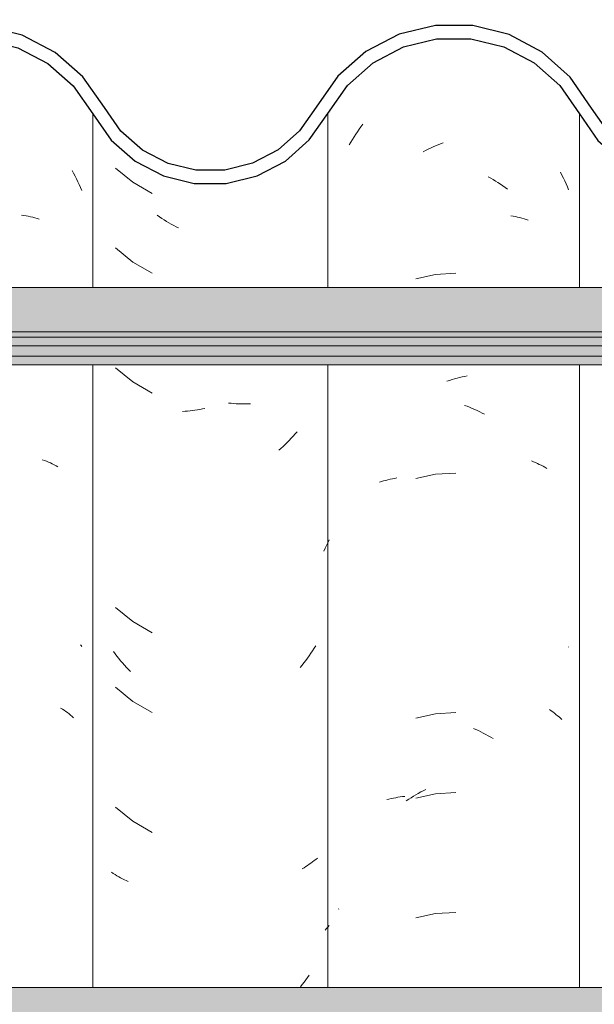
# Model space of a CAD drawing. Header units: metres. Extents: x -28.2 to 13.6, y -1.6 to 5.9.
# Tile 129 of 159: x 4.302 to 4.519, y 3.537 to 3.908. Entities that reach past the tile are written whole.
import ezdxf

# ---------------------------------------------------------------- set-up
doc = ezdxf.new("R2010")
doc.units = ezdxf.units.M
doc.layers.add('A-GLAZ-CWMG', color=7, linetype='Continuous', lineweight=5)
doc.layers.add('A-ROOF', color=7, linetype='Continuous', lineweight=5)

# ---------------------------------------------------------------- blocks, each defined once
blk = doc.blocks.new('FP_240-CASA 2')
at = {"layer": 'A-GLAZ-CWMG', "color": 9, "true_color": 0xc0c0c0}
for p, q in [((-17.63169, 3.86713), (-17.63102, 3.86808)), ((-17.63102, 3.86808), (-17.63034, 3.86901)), ((-17.63361, 3.86422), (-17.63298, 3.8652)), ((-17.63298, 3.8652), (-17.63234, 3.86617)), ((-17.63234, 3.86617), (-17.63169, 3.86713)), ((-17.63541, 3.8612), (-17.63482, 3.86221)), ((-17.63482, 3.86221), (-17.63422, 3.86322)), ((-17.63422, 3.86322), (-17.63361, 3.86422)), ((-17.6038, 3.86045), (-17.60285, 3.86086)), ((-17.60285, 3.86086), (-17.6019, 3.86125)), ((-17.6019, 3.86125), (-17.60095, 3.86162)), ((-17.60095, 3.86162), (-17.6, 3.86197)), ((-17.60755, 3.85863), (-17.60662, 3.85911)), ((-17.60662, 3.85911), (-17.60568, 3.85958)), ((-17.60568, 3.85958), (-17.60474, 3.86002)), ((-17.60474, 3.86002), (-17.6038, 3.86045)), ((-17.55573, 3.85086), (-17.55517, 3.84979)), ((-17.55517, 3.84979), (-17.55463, 3.84871)), ((-17.58296, 3.84921), (-17.58204, 3.84868)), ((-17.58204, 3.84868), (-17.58112, 3.84814)), ((-17.58112, 3.84814), (-17.58021, 3.84757)), ((-17.58021, 3.84757), (-17.57931, 3.84699)), ((-17.57931, 3.84699), (-17.57841, 3.84639)), ((-17.57841, 3.84639), (-17.57752, 3.84578)), ((-17.57752, 3.84578), (-17.57664, 3.84514)), ((-17.55463, 3.84871), (-17.55411, 3.84761)), ((-17.55411, 3.84761), (-17.5536, 3.84651)), ((-17.5536, 3.84651), (-17.55311, 3.84539)), ((-17.57664, 3.84514), (-17.57577, 3.84449)), ((-17.55311, 3.84539), (-17.55264, 3.84427)), ((-17.57446, 3.83447), (-17.5736, 3.83431)), ((-17.5736, 3.83431), (-17.57275, 3.83414)), ((-17.57275, 3.83414), (-17.57191, 3.83396)), ((-17.57191, 3.83396), (-17.57108, 3.83376)), ((-17.57108, 3.83376), (-17.57026, 3.83354)), ((-17.57026, 3.83354), (-17.56945, 3.8333)), ((-17.56945, 3.8333), (-17.56865, 3.83306)), ((-17.56865, 3.83306), (-17.56786, 3.83279)), ((-17.60286, 3.81228), (-17.61033, 3.81066)), ((-17.59523, 3.81274), (-17.60286, 3.81228)), ((-17.59856, 3.77205), (-17.5976, 3.77235)), ((-17.5976, 3.77235), (-17.59664, 3.77264)), ((-17.59664, 3.77264), (-17.59569, 3.77292)), ((-17.59569, 3.77292), (-17.59473, 3.77317)), ((-17.59473, 3.77317), (-17.59377, 3.7734)), ((-17.59377, 3.7734), (-17.59282, 3.77362)), ((-17.59282, 3.77362), (-17.59187, 3.77382)), ((-17.59187, 3.77382), (-17.59091, 3.774)), ((-17.5919, 3.76292), (-17.59095, 3.76256)), ((-17.59095, 3.76256), (-17.59, 3.76219)), ((-17.59, 3.76219), (-17.58905, 3.76179)), ((-17.58905, 3.76179), (-17.5881, 3.76138)), ((-17.5881, 3.76138), (-17.58716, 3.76095)), ((-17.58716, 3.76095), (-17.58622, 3.7605)), ((-17.58622, 3.7605), (-17.58529, 3.76003)), ((-17.58529, 3.76003), (-17.58436, 3.75955)), ((-17.56669, 3.74194), (-17.56593, 3.74164)), ((-17.56593, 3.74164), (-17.56517, 3.74132)), ((-17.56517, 3.74132), (-17.56443, 3.74099)), ((-17.56443, 3.74099), (-17.56371, 3.74064)), ((-17.56371, 3.74064), (-17.56299, 3.74029)), ((-17.56299, 3.74029), (-17.56229, 3.73991)), ((-17.56229, 3.73991), (-17.5616, 3.73953)), ((-17.5616, 3.73953), (-17.56092, 3.73913)), ((-17.62328, 3.73413), (-17.62248, 3.73438)), ((-17.62248, 3.73438), (-17.62167, 3.73461)), ((-17.62167, 3.73461), (-17.62084, 3.73482)), ((-17.62084, 3.73482), (-17.62001, 3.73502)), ((-17.62001, 3.73502), (-17.61917, 3.7352)), ((-17.61917, 3.7352), (-17.61832, 3.73537)), ((-17.61832, 3.73537), (-17.61746, 3.73552)), ((-17.60286, 3.73692), (-17.61033, 3.7353)), ((-17.59523, 3.73738), (-17.60286, 3.73692)), ((-17.62407, 3.73387), (-17.62328, 3.73413)), ((-17.55269, 3.67176), (-17.55264, 3.6717)), ((-17.60286, 3.64649), (-17.61033, 3.64487)), ((-17.59523, 3.64695), (-17.60286, 3.64649)), ((-17.55992, 3.64808), (-17.55927, 3.64765)), ((-17.55927, 3.64765), (-17.55864, 3.64721)), ((-17.55864, 3.64721), (-17.55803, 3.64675)), ((-17.55803, 3.64675), (-17.55742, 3.64628)), ((-17.55742, 3.64628), (-17.55684, 3.64581)), ((-17.55684, 3.64581), (-17.55626, 3.64532)), ((-17.55626, 3.64532), (-17.55571, 3.64482)), ((-17.55571, 3.64482), (-17.55516, 3.64431)), ((-17.5886, 3.64103), (-17.58765, 3.6406)), ((-17.58765, 3.6406), (-17.58671, 3.64017)), ((-17.58671, 3.64017), (-17.58577, 3.63971)), ((-17.58577, 3.63971), (-17.58484, 3.63923)), ((-17.58484, 3.63923), (-17.58391, 3.63874)), ((-17.58391, 3.63874), (-17.58298, 3.63823)), ((-17.58298, 3.63823), (-17.58206, 3.6377)), ((-17.58206, 3.6377), (-17.58115, 3.63715)), ((-17.6153, 3.61525), (-17.61442, 3.61534)), ((-17.61211, 3.61484), (-17.6112, 3.61541)), ((-17.6112, 3.61541), (-17.61028, 3.61596)), ((-17.60286, 3.61635), (-17.61033, 3.61473)), ((-17.61028, 3.61596), (-17.60937, 3.6165)), ((-17.60937, 3.6165), (-17.60844, 3.61701)), ((-17.60844, 3.61701), (-17.60751, 3.61751)), ((-17.60751, 3.61751), (-17.60658, 3.61799)), ((-17.59523, 3.61681), (-17.60286, 3.61635)), ((-17.62127, 3.61414), (-17.62044, 3.61435)), ((-17.62044, 3.61435), (-17.61961, 3.61454)), ((-17.61961, 3.61454), (-17.61876, 3.61471)), ((-17.61876, 3.61471), (-17.61791, 3.61487)), ((-17.61791, 3.61487), (-17.61705, 3.61501)), ((-17.61705, 3.61501), (-17.61618, 3.61514)), ((-17.61618, 3.61514), (-17.6153, 3.61525)), ((-17.6139, 3.61366), (-17.61301, 3.61426)), ((-17.61301, 3.61426), (-17.61211, 3.61484)), ((-17.63944, 3.57275), (-17.63932, 3.5729)), ((-17.60286, 3.57113), (-17.61033, 3.56951)), ((-17.59523, 3.57159), (-17.60286, 3.57113))]:
    blk.add_line(p, q, dxfattribs=at)
blk = doc.blocks.new('FP_241-CASA 2')
at = {"layer": 'A-GLAZ-CWMG', "color": 9, "true_color": 0xc0c0c0}
for p, q in [((-17.72366, 3.85245), (-17.71715, 3.8471)), ((-17.71715, 3.8471), (-17.70983, 3.84289)), ((-17.70704, 3.83404), (-17.70791, 3.83463)), ((-17.70617, 3.83346), (-17.70704, 3.83404)), ((-17.70528, 3.83289), (-17.70617, 3.83346)), ((-17.70439, 3.83235), (-17.70528, 3.83289)), ((-17.7035, 3.83181), (-17.70439, 3.83235)), ((-17.7026, 3.8313), (-17.7035, 3.83181)), ((-17.70169, 3.8308), (-17.7026, 3.8313)), ((-17.70079, 3.83032), (-17.70169, 3.8308)), ((-17.69987, 3.82985), (-17.70079, 3.83032)), ((-17.72366, 3.82231), (-17.71715, 3.81696)), ((-17.71715, 3.81696), (-17.70983, 3.81275)), ((-17.72366, 3.7771), (-17.71715, 3.77175)), ((-17.71715, 3.77175), (-17.70983, 3.76753)), ((-17.69739, 3.76067), (-17.69831, 3.76061)), ((-17.69646, 3.76074), (-17.69739, 3.76067)), ((-17.69553, 3.76084), (-17.69646, 3.76074)), ((-17.6946, 3.76094), (-17.69553, 3.76084)), ((-17.69366, 3.76107), (-17.6946, 3.76094)), ((-17.69272, 3.76121), (-17.69366, 3.76107)), ((-17.69178, 3.76137), (-17.69272, 3.76121)), ((-17.69084, 3.76155), (-17.69178, 3.76137)), ((-17.6899, 3.76175), (-17.69084, 3.76155)), ((-17.68001, 3.76369), (-17.68095, 3.7638)), ((-17.67909, 3.76361), (-17.68001, 3.76369)), ((-17.67816, 3.76354), (-17.67909, 3.76361)), ((-17.67724, 3.76348), (-17.67816, 3.76354)), ((-17.67632, 3.76345), (-17.67724, 3.76348)), ((-17.6754, 3.76343), (-17.67632, 3.76345)), ((-17.67449, 3.76343), (-17.6754, 3.76343)), ((-17.67358, 3.76344), (-17.67449, 3.76343)), ((-17.67268, 3.76347), (-17.67358, 3.76344)), ((-17.65512, 3.75294), (-17.65584, 3.75211)), ((-17.65809, 3.7497), (-17.65886, 3.74892)), ((-17.65733, 3.75049), (-17.65809, 3.7497)), ((-17.65658, 3.75129), (-17.65733, 3.75049)), ((-17.65584, 3.75211), (-17.65658, 3.75129)), ((-17.66122, 3.74667), (-17.66203, 3.74595)), ((-17.66043, 3.74741), (-17.66122, 3.74667)), ((-17.65964, 3.74816), (-17.66043, 3.74741)), ((-17.65886, 3.74892), (-17.65964, 3.74816)), ((-17.64306, 3.71217), (-17.64352, 3.7111)), ((-17.6445, 3.70898), (-17.64501, 3.70793)), ((-17.644, 3.71003), (-17.6445, 3.70898)), ((-17.64352, 3.7111), (-17.644, 3.71003)), ((-17.72366, 3.68667), (-17.71715, 3.68132)), ((-17.71715, 3.68132), (-17.70983, 3.6771)), ((-17.64868, 3.67124), (-17.64929, 3.67029)), ((-17.64809, 3.6722), (-17.64868, 3.67124)), ((-17.72377, 3.66919), (-17.72444, 3.67009)), ((-17.7231, 3.6683), (-17.72377, 3.66919)), ((-17.72241, 3.66742), (-17.7231, 3.6683)), ((-17.72171, 3.66656), (-17.72241, 3.66742)), ((-17.6512, 3.6675), (-17.65186, 3.6666)), ((-17.65055, 3.66842), (-17.6512, 3.6675)), ((-17.64991, 3.66935), (-17.65055, 3.66842)), ((-17.64929, 3.67029), (-17.64991, 3.66935)), ((-17.721, 3.66571), (-17.72171, 3.66656)), ((-17.72028, 3.66487), (-17.721, 3.66571)), ((-17.71954, 3.66405), (-17.72028, 3.66487)), ((-17.7188, 3.66324), (-17.71954, 3.66405)), ((-17.65321, 3.66483), (-17.65391, 3.66396)), ((-17.65253, 3.66571), (-17.65321, 3.66483)), ((-17.65186, 3.6666), (-17.65253, 3.66571)), ((-17.71804, 3.66244), (-17.7188, 3.66324)), ((-17.72366, 3.65653), (-17.71715, 3.65117)), ((-17.71715, 3.65117), (-17.70983, 3.64696)), ((-17.72366, 3.61131), (-17.71715, 3.60596)), ((-17.71715, 3.60596), (-17.70983, 3.60175)), ((-17.65052, 3.58973), (-17.65116, 3.58929)), ((-17.64988, 3.59018), (-17.65052, 3.58973)), ((-17.64926, 3.59064), (-17.64988, 3.59018)), ((-17.64866, 3.59112), (-17.64926, 3.59064)), ((-17.64806, 3.5916), (-17.64866, 3.59112)), ((-17.64748, 3.59209), (-17.64806, 3.5916)), ((-17.72447, 3.58626), (-17.72512, 3.5867)), ((-17.72381, 3.58584), (-17.72447, 3.58626)), ((-17.72313, 3.58543), (-17.72381, 3.58584)), ((-17.65249, 3.58845), (-17.65318, 3.58805)), ((-17.65182, 3.58887), (-17.65249, 3.58845)), ((-17.65116, 3.58929), (-17.65182, 3.58887)), ((-17.72244, 3.58503), (-17.72313, 3.58543)), ((-17.72174, 3.58465), (-17.72244, 3.58503)), ((-17.72103, 3.58427), (-17.72174, 3.58465)), ((-17.72031, 3.58392), (-17.72103, 3.58427)), ((-17.71958, 3.58357), (-17.72031, 3.58392)), ((-17.71883, 3.58324), (-17.71958, 3.58357)), ((-17.64399, 3.56548), (-17.64448, 3.56491)), ((-17.64352, 3.56605), (-17.64399, 3.56548)), ((-17.64306, 3.56663), (-17.64352, 3.56605)), ((-17.65247, 3.54521), (-17.65315, 3.54433)), ((-17.6518, 3.5461), (-17.65247, 3.54521)), ((-17.65114, 3.54701), (-17.6518, 3.5461)), ((-17.6505, 3.54792), (-17.65114, 3.54701)), ((-17.65315, 3.54433), (-17.65385, 3.54346))]:
    blk.add_line(p, q, dxfattribs=at)
blk = doc.blocks.new('FP_242-CASA 2')
at = {"layer": 'A-GLAZ-CWMG', "color": 9, "true_color": 0xc0c0c0}
for p, q in [((-17.74004, 3.85159), (-17.73946, 3.85054)), ((-17.73946, 3.85054), (-17.73891, 3.84947)), ((-17.73891, 3.84947), (-17.73837, 3.8484)), ((-17.73837, 3.8484), (-17.73785, 3.84731)), ((-17.73785, 3.84731), (-17.73734, 3.84621)), ((-17.73734, 3.84621), (-17.73685, 3.84511)), ((-17.73685, 3.84511), (-17.73638, 3.84399)), ((-17.75914, 3.83472), (-17.75828, 3.83459)), ((-17.75828, 3.83459), (-17.75742, 3.83444)), ((-17.75742, 3.83444), (-17.75657, 3.83427)), ((-17.75657, 3.83427), (-17.75573, 3.83409)), ((-17.75573, 3.83409), (-17.75489, 3.8339)), ((-17.75489, 3.8339), (-17.75407, 3.83369)), ((-17.75407, 3.83369), (-17.75326, 3.83346)), ((-17.75326, 3.83346), (-17.75245, 3.83321)), ((-17.75126, 3.74239), (-17.75048, 3.74211)), ((-17.75048, 3.74211), (-17.74972, 3.74181)), ((-17.74972, 3.74181), (-17.74896, 3.7415)), ((-17.74896, 3.7415), (-17.74822, 3.74117)), ((-17.74822, 3.74117), (-17.74749, 3.74083)), ((-17.74749, 3.74083), (-17.74677, 3.74048)), ((-17.74677, 3.74048), (-17.74606, 3.74011)), ((-17.74606, 3.74011), (-17.74537, 3.73973)), ((-17.73689, 3.67256), (-17.73663, 3.67225)), ((-17.73663, 3.67225), (-17.73638, 3.67195)), ((-17.74435, 3.6487), (-17.74368, 3.64829)), ((-17.74368, 3.64829), (-17.74304, 3.64786)), ((-17.74304, 3.64786), (-17.7424, 3.64742)), ((-17.7424, 3.64742), (-17.74178, 3.64697)), ((-17.74178, 3.64697), (-17.74118, 3.64651)), ((-17.74118, 3.64651), (-17.74059, 3.64603)), ((-17.74059, 3.64603), (-17.74001, 3.64555)), ((-17.74001, 3.64555), (-17.73945, 3.64505))]:
    blk.add_line(p, q, dxfattribs=at)
blk = doc.blocks.new('Rectangular Mullion - Telha Fibrocimento - Ondulada-V239-CASA 2')
at = {"layer": 'A-GLAZ-CWMG', "true_color": 0x808080}
h = blk.add_hatch(dxfattribs=at)
h.set_pattern_fill('FP_4', color=8, style=0, pattern_type=2)
h.set_pattern_definition([(50, (-14.575, 2.812), (0.364365, -0.031877), [0.0381, -0.4191]), (355, (-14.575, 2.812), (-0.070485, 0.382117), [0.03048, -0.33528]), (100.451, (-14.545, 2.81), (0.293886, 0.35023), [0.03238, -0.35618]), (46.184, (-14.575, 2.914), (0.54216, -0.084084), [0.05715, -0.62865]), (96.636, (-14.53, 2.907), (0.474805, 0.494854), [0.04857, -0.53427]), (351.184, (-14.575, 2.914), (0.47481, 0.49485), [0.04572, -0.50292]), (21, (-14.524, 2.888), (0.303226, -0.204528), [0.0381, -0.4191]), (326, (-14.524, 2.888), (0.123607, 0.36838), [0.03048, -0.33528]), (71.451, (-14.499, 2.871), (0.426833, 0.16384), [0.03238, -0.35618]), (37.5, (-14.575, 2.812), (0.0061807, 0.169108), [0.01676, -0.31445, 0.01676, -0.3236, -0.33655]), (37.5, (-14.575, 2.812), (0.0061807, 0.169108), [-0.67158, 0.01676, -0.31979]), (7.5, (-14.575, 2.812), (0.133641, 0.200358), [0.01676, -0.17729, 0.01676, -0.30683, -0.12827]), (7.5, (-14.575, 2.812), (0.133641, 0.200358), [-0.51765, 0.01676, -0.11151]), (327.5, (-14.688, 2.812), (0.2711816, -0.0114606), [0.01676, -0.11024, 0.01676, -0.37948, -0.52578]), (327.5, (-14.688, 2.812), (0.2711816, -0.0114606), [-0.52324, 0.01676, -0.50902]), (317.5, (-14.739, 2.812), (0.296258, 0.05085), [0.01676, -0.14834, 0.01676, -0.24638, -0.37338]), (317.5, (-14.739, 2.812), (0.296258, 0.05085), [-0.42824, 0.01676, -0.35662])])
h.paths.add_polyline_path([(-17.48605, 3.84925), (-17.49202, 3.85024), (-17.48683, 3.8513), (-17.48635, 3.85003)])
h.paths.add_polyline_path([(-17.30876, 3.84479), (-17.29677, 3.8476), (-17.2858, 3.85325), (-17.2765, 3.86139), (-17.26249, 3.88151), (-17.25346, 3.88956), (-17.24283, 3.89525), (-17.23089, 3.89828), (-17.21788, 3.89817), (-17.20522, 3.89472), (-17.19624, 3.89013), (-17.18662, 3.88171), (-17.17184, 3.86263), (-17.16126, 3.85474), (-17.14905, 3.84978), (-17.14834, 3.85233), (-17.1438, 3.84909), (-17.13591, 3.84809), (-17.12296, 3.84973), (-17.11801, 3.85172), (-17.11892, 3.85426), (-17.11821, 3.85464), (-17.11237, 3.85771), (-17.11074, 3.85464), (-17.09964, 3.86308), (-17.09128, 3.87341), (-17.09493, 3.87548), (-17.09185, 3.88056), (-17.10554, 3.86467), (-17.11309, 3.85907), (-17.12412, 3.85462), (-17.13621, 3.85314), (-17.14905, 3.85517), (-17.15873, 3.85907), (-17.16859, 3.86652), (-17.17566, 3.87491), (-17.17951, 3.87332), (-17.18662, 3.88346), (-17.18373, 3.88611), (-17.18735, 3.88854), (-17.19124, 3.89002), (-17.18875, 3.88533), (-17.19624, 3.89192), (-17.1943, 3.89482), (-17.20756, 3.90091), (-17.21788, 3.90338), (-17.21915, 3.90072), (-17.22033, 3.90091), (-17.2328, 3.90091), (-17.24508, 3.89793), (-17.25642, 3.89205), (-17.26608, 3.88363), (-17.26691, 3.88363), (-17.27289, 3.87543), (-17.27232, 3.8748), (-17.27349, 3.87314), (-17.27443, 3.87314), (-17.28263, 3.86139), (-17.2895, 3.85538), (-17.30013, 3.84984), (-17.31302, 3.84697), (-17.31989, 3.84697), (-17.31764, 3.84966), (-17.31829, 3.84966), (-17.32909, 3.852), (-17.33902, 3.85688), (-17.34751, 3.86402), (-17.3551, 3.87466), (-17.36207, 3.88597), (-17.37339, 3.89681), (-17.38611, 3.90414), (-17.40262, 3.90826), (-17.41624, 3.90846), (-17.43053, 3.90514), (-17.44399, 3.89818), (-17.45535, 3.88808), (-17.47008, 3.86642), (-17.47821, 3.85911), (-17.48818, 3.85389), (-17.4927, 3.85235), (-17.49309, 3.85003), (-17.49651, 3.85178), (-17.49838, 3.8513), (-17.50994, 3.85141), (-17.52172, 3.8548), (-17.52951, 3.85886), (-17.53771, 3.86609), (-17.55203, 3.88678), (-17.56471, 3.89731), (-17.57707, 3.90331), (-17.58958, 3.90625), (-17.60288, 3.9063), (-17.61659, 3.90297), (-17.62913, 3.89645), (-17.63978, 3.88711), (-17.65416, 3.86653), (-17.66231, 3.85932), (-17.67192, 3.85426), (-17.68244, 3.85165), (-17.6939, 3.85179), (-17.70557, 3.85514), (-17.71342, 3.85923), (-17.72159, 3.86641), (-17.73592, 3.88685), (-17.74644, 3.89611), (-17.76056, 3.90302), (-17.77294, 3.90594), (-17.78632, 3.90596), (-17.79988, 3.90265), (-17.81228, 3.89619), (-17.82283, 3.88697), (-17.83721, 3.86663), (-17.84538, 3.85951), (-17.85498, 3.85454), (-17.86546, 3.85198), (-17.87672, 3.85209), (-17.88836, 3.85539), (-17.89631, 3.85951), (-17.90448, 3.86663), (-17.9169, 3.88412), (-17.92487, 3.89106), (-17.93593, 3.89634), (-17.94503, 3.89842), (-17.95497, 3.89842), (-17.96519, 3.89592), (-17.97455, 3.89106), (-17.98251, 3.88412), (-17.99509, 3.86661), (-18.00343, 3.85952), (-18.01318, 3.85462), (-18.02387, 3.85218), (-18.03469, 3.85235), (-18.04609, 3.85557), (-18.05665, 3.86193), (-18.06296, 3.86763), (-18.06914, 3.87669), (-18.07282, 3.87295), (-18.06578, 3.86325), (-18.05484, 3.85451), (-18.04523, 3.84982), (-18.03452, 3.84723), (-18.02262, 3.84723), (-18.01104, 3.85003), (-18.00043, 3.85546), (-17.99136, 3.86325), (-17.97888, 3.88065), (-17.9718, 3.88684), (-17.96348, 3.89117), (-17.95439, 3.8934), (-17.94445, 3.89325), (-17.93573, 3.89106), (-17.92761, 3.88684), (-17.91956, 3.87926), (-17.9081, 3.86313), (-17.89902, 3.85526), (-17.88672, 3.84936), (-17.87624, 3.84694), (-17.86476, 3.84697), (-17.85313, 3.84984), (-17.8425, 3.85538), (-17.83345, 3.8633), (-17.81908, 3.88363), (-17.80942, 3.89205), (-17.79808, 3.89793), (-17.78569, 3.90094), (-17.77294, 3.90091), (-17.76056, 3.89785), (-17.74924, 3.89192), (-17.73962, 3.88346), (-17.72531, 3.86303), (-17.71624, 3.85506), (-17.70557, 3.84949), (-17.69327, 3.84662), (-17.68189, 3.84663), (-17.67022, 3.84951), (-17.65955, 3.8551), (-17.6505, 3.86308), (-17.63614, 3.88364), (-17.62642, 3.8922), (-17.61498, 3.89818), (-17.60246, 3.90126), (-17.58878, 3.90106), (-17.5751, 3.89713), (-17.56471, 3.89134), (-17.55593, 3.88359), (-17.54158, 3.86288), (-17.53247, 3.85479), (-17.51982, 3.84866), (-17.50926, 3.84624), (-17.49782, 3.84628), (-17.4846, 3.85003), (-17.47534, 3.85498), (-17.46629, 3.86313), (-17.45172, 3.8846), (-17.44153, 3.89375), (-17.42947, 3.90015), (-17.41579, 3.90342), (-17.40068, 3.90289), (-17.38941, 3.90003), (-17.37739, 3.89356), (-17.36725, 3.88435), (-17.35961, 3.87295), (-17.35597, 3.87295), (-17.35148, 3.86663), (-17.34825, 3.86381), (-17.35262, 3.86237), (-17.34331, 3.85951), (-17.34563, 3.85587), (-17.34197, 3.85314), (-17.33297, 3.84816), (-17.32107, 3.84498), (-17.31173, 3.84484)])
h.paths.add_polyline_path([(-16.96657, 3.84716), (-16.96657, 3.8486), (-16.96872, 3.84913), (-16.97948, 3.85423), (-16.99075, 3.85938), (-16.9986, 3.86529), (-17.0143, 3.88523), (-17.02591, 3.89379), (-17.03941, 3.89888), (-17.05135, 3.90039), (-17.05458, 3.9), (-17.06406, 3.89709), (-17.07509, 3.89073), (-17.08313, 3.88295), (-17.0734, 3.8898), (-17.06193, 3.89406), (-17.04946, 3.8952), (-17.03742, 3.89314), (-17.02822, 3.88947), (-17.01848, 3.88232), (-17.0053, 3.86529), (-17.00268, 3.86255), (-16.9955, 3.85638), (-16.98734, 3.85162), (-16.97718, 3.84829), (-16.96684, 3.84719)])
h.paths.add_polyline_path([(-17.14041, 3.85054), (-17.1438, 3.8525), (-17.14027, 3.85163)])
h.paths.add_polyline_path([(-17.17204, 3.86328), (-17.17406, 3.86977), (-17.16885, 3.86618), (-17.17184, 3.86346)])
h.paths.add_polyline_path([(-17.28045, 3.8633), (-17.28045, 3.86468), (-17.28121, 3.86397)])
at = {"layer": 'A-GLAZ-CWMG'}
for p, q in [((-17.73225, 3.80742), (-17.73225, 3.87295)), ((-17.64357, 3.80742), (-17.64357, 3.87301)), ((-17.5485, 3.87295), (-17.5485, 3.80742)), ((-17.73225, 3.54319), (-17.73225, 3.77825)), ((-17.64357, 3.54319), (-17.64357, 3.77825)), ((-17.5485, 3.77825), (-17.5485, 3.54319))]:
    blk.add_line(p, q, dxfattribs=at)
at = {"layer": 'A-GLAZ-CWMG', "lineweight": 25, "flags": 128}
for points in [[(-17.72785, 3.87535), (-17.73592, 3.88685), (-17.74644, 3.89611), (-17.75883, 3.90259), (-17.77238, 3.90594), (-17.78632, 3.90596), (-17.79988, 3.90265), (-17.81228, 3.89619), (-17.82283, 3.88697), (-17.83093, 3.87548)], [(-17.54397, 3.87509), (-17.55203, 3.88678), (-17.56261, 3.8962), (-17.5751, 3.90281), (-17.58878, 3.90625), (-17.60288, 3.9063), (-17.61659, 3.90297), (-17.62913, 3.89645), (-17.63978, 3.88711), (-17.64793, 3.87548)], [(-17.82649, 3.87314), (-17.81908, 3.88363), (-17.80942, 3.89205), (-17.79808, 3.89793), (-17.78569, 3.90094), (-17.77294, 3.90091), (-17.76056, 3.89785), (-17.74924, 3.89192), (-17.73962, 3.88346), (-17.73225, 3.87295)], [(-17.64357, 3.87301), (-17.63614, 3.88364), (-17.62642, 3.8922), (-17.61498, 3.89818), (-17.60246, 3.90126), (-17.58958, 3.90125), (-17.57707, 3.89816), (-17.56563, 3.89216), (-17.55593, 3.88359), (-17.5485, 3.87295)], [(-17.64793, 3.87548), (-17.65416, 3.86653), (-17.66231, 3.85932), (-17.67192, 3.85426), (-17.68244, 3.85165), (-17.69327, 3.85163), (-17.70379, 3.85421), (-17.71342, 3.85923), (-17.72159, 3.86641), (-17.72785, 3.87535)], [(-17.46391, 3.87548), (-17.47008, 3.86642), (-17.47821, 3.85911), (-17.48783, 3.85398), (-17.49838, 3.8513), (-17.50926, 3.85125), (-17.51984, 3.85382), (-17.52951, 3.85886), (-17.53771, 3.86609), (-17.54397, 3.87509)], [(-17.73225, 3.87295), (-17.72531, 3.86303), (-17.71624, 3.85506), (-17.70557, 3.84949), (-17.6939, 3.84662), (-17.68189, 3.84663), (-17.67022, 3.84951), (-17.65955, 3.8551), (-17.6505, 3.86308), (-17.64357, 3.87301)], [(-17.5485, 3.87295), (-17.54158, 3.86288), (-17.53247, 3.85479), (-17.52172, 3.84913), (-17.50994, 3.84624), (-17.49782, 3.84628), (-17.48811, 3.84851)]]:
    blk.add_lwpolyline(points, dxfattribs=at)
at = {"layer": 'A-GLAZ-CWMG'}
for name in ['FP_240-CASA 2', 'FP_242-CASA 2', 'FP_241-CASA 2']:
    blk.add_blockref(name, (0, 0), dxfattribs=at)
blk = doc.blocks.new('LONGARINA_STEEL_FRAME - LONGARINA_STEEL_FRAME-1917798-CASA 2')
at = {"layer": 'A-ROOF', "true_color": 0x9fa09c}
h = blk.add_hatch(color=253, dxfattribs=at)
h.paths.add_polyline_path([(-17.95976, 3.79061), (-16.79254, 3.79061), (-16.79254, 3.80742), (-17.30207, 3.80742), (-17.30876, 3.80589), (-17.32107, 3.80607), (-17.32624, 3.80742), (-18.04504, 3.80742), (-18.04504, 3.79061), (-18.00539, 3.79061)])
h.paths.add_polyline_path([(-16.38206, 3.79061), (-15.50504, 3.79061), (-15.50504, 3.80742), (-15.64307, 3.80742), (-15.65151, 3.80591), (-15.66207, 3.80607), (-15.66724, 3.80742), (-16.19607, 3.80742), (-16.20276, 3.80589), (-16.21507, 3.80607), (-16.22024, 3.80742), (-16.74907, 3.80742), (-16.75754, 3.80548), (-16.75754, 3.79061), (-16.41679, 3.79061)])
h = blk.add_hatch(color=253, dxfattribs=at)
h.paths.add_polyline_path([(-17.95139, 3.78863), (-16.79254, 3.78863), (-16.79254, 3.79061), (-18.04504, 3.79061), (-18.04504, 3.78863), (-18.00144, 3.78863)])
h.paths.add_polyline_path([(-15.54864, 3.78863), (-15.50504, 3.78863), (-15.50504, 3.79061), (-16.75754, 3.79061), (-16.75754, 3.78863), (-15.64125, 3.78863)])
h = blk.add_hatch(color=253, dxfattribs=at)
h.paths.add_polyline_path([(-17.95516, 3.78537), (-16.79254, 3.78537), (-16.79254, 3.78863), (-18.04504, 3.78863), (-18.04504, 3.78537), (-18.00322, 3.78537)])
h.paths.add_polyline_path([(-15.50504, 3.78537), (-15.50504, 3.78863), (-16.75754, 3.78863), (-16.75754, 3.78537), (-15.65151, 3.78537)])
h = blk.add_hatch(color=253, dxfattribs=at)
h.paths.add_polyline_path([(-18.04504, 3.78151), (-16.79254, 3.78151), (-16.79254, 3.78537), (-18.04504, 3.78537)])
h.paths.add_polyline_path([(-15.54864, 3.78151), (-15.50504, 3.78151), (-15.50504, 3.78537), (-16.75754, 3.78537), (-16.75754, 3.78151), (-15.64336, 3.78151)])
h = blk.add_hatch(color=253, dxfattribs=at)
h.paths.add_polyline_path([(-16.68858, 3.77825), (-15.50504, 3.77825), (-15.50504, 3.78151), (-16.75754, 3.78151), (-16.75754, 3.77825), (-16.68983, 3.77825)])
h.paths.add_polyline_path([(-18.04504, 3.77825), (-16.79254, 3.77825), (-16.79302, 3.78151), (-18.04504, 3.78151)])
h = blk.add_hatch(color=253, dxfattribs=at)
h.paths.add_polyline_path([(-17.18207, 3.52638), (-16.79254, 3.52638), (-16.79254, 3.54319), (-17.30207, 3.54319), (-17.30876, 3.54166), (-17.32107, 3.54184), (-17.32624, 3.54319), (-18.04504, 3.54319), (-18.04504, 3.52638), (-17.25859, 3.52638)])
h.paths.add_polyline_path([(-15.50504, 3.52638), (-15.50504, 3.54319), (-15.64307, 3.54319), (-15.65151, 3.54168), (-15.66207, 3.54184), (-15.66724, 3.54319), (-16.19607, 3.54319), (-16.20276, 3.54166), (-16.21507, 3.54184), (-16.22024, 3.54319), (-16.74907, 3.54319), (-16.75754, 3.54125), (-16.75754, 3.52638), (-15.63984, 3.52638)])
at = {"layer": 'A-ROOF'}
for p, q in [((-17.50994, 3.80742), (-18.04504, 3.80742)), ((-16.79254, 3.79061), (-18.04504, 3.79061)), ((-16.79254, 3.78863), (-18.04504, 3.78863)), ((-16.79254, 3.78537), (-18.04504, 3.78537)), ((-16.79254, 3.78151), (-18.04504, 3.78151)), ((-16.79254, 3.77825), (-18.04504, 3.77825)), ((-17.50994, 3.54319), (-18.04504, 3.54319))]:
    blk.add_line(p, q, dxfattribs=at)

msp = doc.modelspace()

# ---------------------------------------------------------------- block references
at = {"layer": 'A-GLAZ-CWMG'}
msp.add_blockref('Rectangular Mullion - Telha Fibrocimento - Ondulada-V239-CASA 2', (22.06162, 0), dxfattribs=at)
at = {"layer": 'A-ROOF'}
msp.add_blockref('LONGARINA_STEEL_FRAME - LONGARINA_STEEL_FRAME-1917798-CASA 2', (22.06162, 0), dxfattribs=at)

doc.saveas('drawing.dxf')
